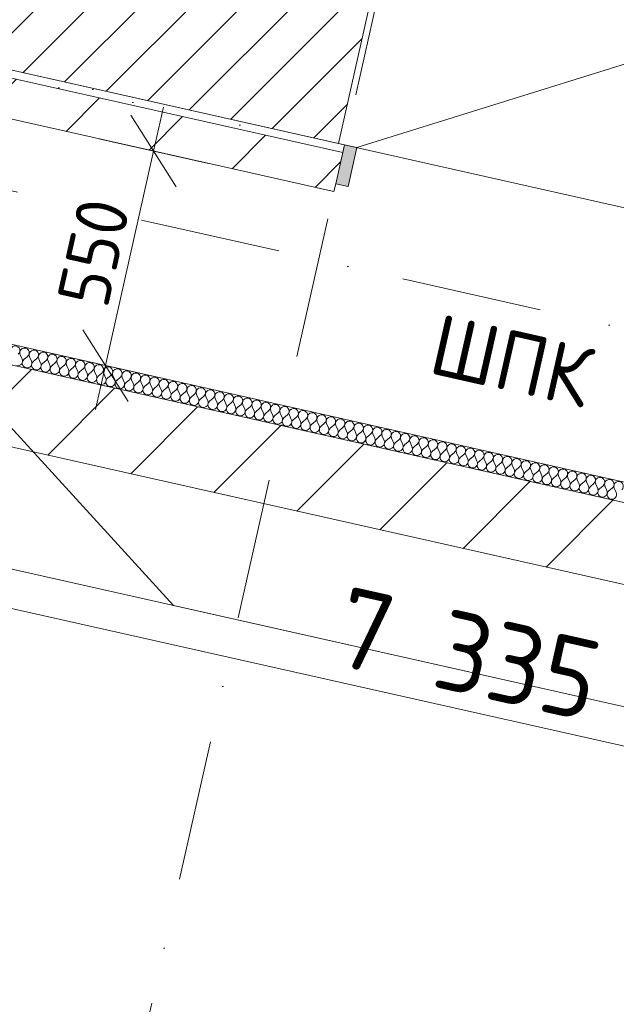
# Model space of a CAD drawing. Header units: millimetres. Extents: x -7213913 to -6999406, y 6129472 to 6470382.
# Tile 180 of 256: x -7190847 to -7189354, y 6172947 to 6175410. Entities that reach past the tile are written whole.
import ezdxf
from ezdxf.enums import TextEntityAlignment as Align

# ---------------------------------------------------------------- set-up
doc = ezdxf.new("R2010")
doc.units = ezdxf.units.MM
doc.header["$MEASUREMENT"] = 0
doc.linetypes.add('Штрихпунктирная', pattern=[670.277762, 352.777767, -176.388884, 0, -141.111112])
for name, color, linetype, lineweight in [('0_Ном._пера__1', 7, 'Continuous', 0), ('0_Ном._пера__120', 7, 'Continuous', 0), ('S - МОП.АР_Ном._пера__2', 8, 'Continuous', 15), ('АР-Стены_Перегородки_межквартирные_200.АР_Ном._пера__1', 7, 'Continuous', 30), ('АР-Стены_Перегородки_шахты_.АР_Ном._пера__1', 7, 'Continuous', 30), ('АР-Чертеж-Оси_Осевые размеры.АР_Ном._пера__120', 7, 'Continuous', 0), ('АР-Чертеж-Размеры.АР_Ном._пера__1', 7, 'Continuous', 0), ('Двери Archicad_Ном._пера__120', 7, 'Continuous', 0), ('ИОС-Шахты и отверстия.АР_Ном._пера__1', 7, 'Continuous', 0), ('МГН.АР_Ном._пера__120', 7, 'Continuous', 0), ('Паспорта Зон Archicad_Ном._пера__1', 7, 'Continuous', 0)]:
    doc.layers.add(name, color=color, linetype=linetype, lineweight=lineweight)
for name, color, linetype in [('S - квартира_помещение.АР', 7, 'Continuous'), ('S - МОП.АР', 7, 'Continuous'), ('АР-Стены_Перегородки_межквартирные_200.АР', 7, 'Continuous'), ('АР-Стены_Перегородки_шахты_.АР', 7, 'Continuous'), ('АР-Чертеж-Оси_Осевые размеры.АР', 7, 'Continuous'), ('АР-Чертеж-Размеры.АР', 7, 'Continuous')]:
    doc.layers.add(name, color=color, linetype=linetype)
doc.styles.add('РЎР“Р•РќР•Р\xa0Р\x98Р\xa0_РЎРўР\x98Р›Р¬_2', font='calibri.ttf')
doc.styles.add('РЎР“Р•РќР•Р\xa0Р\x98Р\xa0_РЎРўР\x98Р›Р¬_3', font='GOST_Common.ttf')
doc.styles.add('РЎР“Р•РќР•Р\xa0Р\x98Р\xa0_РЎРўР\x98Р›Р¬_5', font='GOTHIC.TTF')
doc.dimstyles.new('СГЕНЕРИР_СТИЛЬ__3', dxfattribs={"dimtxt": 129.999995, "dimasz": 142.5, "dimexe": 0.18, "dimexo": 300000, "dimgap": 0, "dimtad": 1, "dimdec": 0, "dimzin": 0, "dimdsep": 46, "dimtxsty": 'РЎР“Р•РќР•Р\xa0Р\x98Р\xa0_РЎРўР\x98Р›Р¬_3', "dimblk": 'ARROWHEAD_6', "dimblk1": 'ARROWHEAD_6', "dimblk2": 'ARROWHEAD_6', "dimcen": 0.09, "dimclrd": 7, "dimclre": 7, "dimclrt": 7, "dimazin": 0, "dimtfac": 1, "dimtdec": 4, "dimtmove": 0, "dimatfit": 3, "dimfxl": 1, "dimtolj": 1, "dimtzin": 0, "dimarcsym": 0})
doc.dimstyles.new('СГЕНЕРИР_СТИЛЬ__4', dxfattribs={"dimtxt": 200, "dimasz": 142.5, "dimexe": 0.18, "dimexo": 0.0625, "dimgap": 0, "dimtad": 1, "dimdec": 0, "dimzin": 0, "dimdsep": 46, "dimtxsty": 'РЎР“Р•РќР•Р\xa0Р\x98Р\xa0_РЎРўР\x98Р›Р¬_3', "dimblk": 'ARROWHEAD_6', "dimblk1": 'ARROWHEAD_6', "dimblk2": 'ARROWHEAD_6', "dimcen": 0.09, "dimse1": 1, "dimse2": 1, "dimclrd": 7, "dimclre": 7, "dimclrt": 7, "dimazin": 0, "dimtfac": 1, "dimtdec": 4, "dimtmove": 2, "dimatfit": 3, "dimfxl": 1, "dimtolj": 1, "dimtzin": 0, "dimarcsym": 0})
doc.dimstyles.new('СГЕНЕРИР_СТИЛЬ__5', dxfattribs={"dimtxt": 200, "dimasz": 142.5, "dimexe": 0.18, "dimexo": 0.0625, "dimgap": 0, "dimtad": 1, "dimdec": 0, "dimzin": 0, "dimdsep": 46, "dimtxsty": 'РЎР“Р•РќР•Р\xa0Р\x98Р\xa0_РЎРўР\x98Р›Р¬_3', "dimblk": 'ARROWHEAD_6', "dimblk1": 'ARROWHEAD_6', "dimblk2": 'ARROWHEAD_6', "dimcen": 0.09, "dimse1": 1, "dimse2": 1, "dimclrd": 7, "dimclre": 7, "dimclrt": 7, "dimazin": 0, "dimtfac": 1, "dimtdec": 4, "dimtmove": 0, "dimatfit": 3, "dimfxl": 1, "dimtolj": 1, "dimtzin": 0, "dimarcsym": 0})
pattern_1 = [(45, (-6566190.34, 6562677.8), (-127.279217, 127.279217), [])]

# ---------------------------------------------------------------- blocks, each defined once
blk = doc.blocks.new('Лифтовой холл _ ПБЗ_1_53_10', base_point=(-7188853.3, 6178755.2))
at = {"layer": 'S - МОП.АР_Ном._пера__2', "color": 8, "linetype": 'Continuous', "lineweight": 15, "flags": 128}
blk.add_lwpolyline([(-7192033.9, 6181367.8), (-7192391.1, 6179777.4), (-7190283.6, 6179304.1), (-7191171, 6175352.7), (-7187756.1, 6174585.7), (-7186511.4, 6180127.5)], close=True, dxfattribs=at)
at = {"layer": 'Паспорта Зон Archicad_Ном._пера__1', "color": 7, "lineweight": 0, "style": 'РЎР“Р•РќР•Р\xa0Р\x98Р\xa0_РЎРўР\x98Р›Р¬_3'}
blk.add_attdef('ROOM_NUMBER', text='', height=350, rotation=347.3417, dxfattribs=at).set_placement((-7188399.7, 6179289.8), align=Align.MIDDLE_CENTER)
at = {"layer": 'Паспорта Зон Archicad_Ном._пера__1', "color": 7, "lineweight": 0, "style": 'РЎР“Р•РќР•Р\xa0Р\x98Р\xa0_РЎРўР\x98Р›Р¬_2'}
blk.add_attdef('ROOM_AREA', text='', height=200, rotation=347.3417, dxfattribs=at).set_placement((-7188127.9, 6178691.7), align=Align.MIDDLE_RIGHT)
blk = doc.blocks.new('Стена_198_10', base_point=(-7193336.2, 6174998.6))
at = {"layer": 'АР-Стены_Перегородки_межквартирные_200.АР', "linetype": 'Continuous', "lineweight": 0, "true_color": 0x000000}
h = blk.add_hatch(dxfattribs=at)
h.set_pattern_fill('БЛОКИ_БЕТОННЫЕ_ЭФФЕКТИВН_28', color=18, style=0, pattern_type=2)
h.set_pattern_definition(pattern_1)
h.paths.add_polyline_path([(-7193260.6, 6174879.1), (-7186020.2, 6173253), (-7185976.4, 6173448.1), (-7193216.8, 6175074.3)])
at = {"layer": 'АР-Стены_Перегородки_межквартирные_200.АР_Ном._пера__1', "color": 7, "linetype": 'Continuous', "lineweight": 15, "flags": 128}
for points in [[(-7193260.6, 6174879.1), (-7186104.1, 6173271.8)], [(-7185976.4, 6173448.1), (-7191348.3, 6174654.6)]]:
    blk.add_lwpolyline(points, dxfattribs=at)
blk = doc.blocks.new('*X533', base_point=(-6566190.3, 6562677.8))
at = {"layer": '0_Ном._пера__1', "color": 7, "linetype": 'Continuous', "lineweight": 0}
for p, q in [((-7190845.9, 6174572.3), (-7190841.1, 6174561.4)), ((-7190827.4, 6174568.1), (-7190836.4, 6174560.4)), ((-7190822.7, 6174567.1), (-7190817.8, 6174556.2)), ((-7190804.1, 6174562.9), (-7190813.2, 6174555.2)), ((-7190799.5, 6174561.9), (-7190794.6, 6174551)), ((-7190780.9, 6174557.7), (-7190789.9, 6174550)), ((-7190776.2, 6174556.6), (-7190771.4, 6174545.8)), ((-7190757.7, 6174552.5), (-7190766.7, 6174544.7)), ((-7190753, 6174551.4), (-7190748.1, 6174540.6)), ((-7190734.4, 6174547.2), (-7190743.5, 6174539.5)), ((-7190729.8, 6174546.2), (-7190724.9, 6174535.3)), ((-7190711.2, 6174542), (-7190720.3, 6174534.3)), ((-7190706.6, 6174541), (-7190701.7, 6174530.1)), ((-7190688, 6174536.8), (-7190697, 6174529.1)), ((-7190683.3, 6174535.8), (-7190678.4, 6174524.9)), ((-7190664.7, 6174531.6), (-7190673.8, 6174523.9)), ((-7190660.1, 6174530.6), (-7190655.2, 6174519.7)), ((-7190641.5, 6174526.4), (-7190650.6, 6174518.7)), ((-7190636.9, 6174525.3), (-7190632, 6174514.5)), ((-7190618.3, 6174521.2), (-7190627.3, 6174513.4)), ((-7190613.6, 6174520.1), (-7190608.7, 6174509.3)), ((-7190595, 6174515.9), (-7190604.1, 6174508.2)), ((-7190590.4, 6174514.9), (-7190585.5, 6174504)), ((-7190571.8, 6174510.7), (-7190580.9, 6174503)), ((-7190567.2, 6174509.7), (-7190562.3, 6174498.8)), ((-7190548.6, 6174505.5), (-7190557.6, 6174497.8)), ((-7190543.9, 6174504.5), (-7190539.1, 6174493.6)), ((-7190525.4, 6174500.3), (-7190534.4, 6174492.6)), ((-7190520.7, 6174499.2), (-7190515.8, 6174488.4)), ((-7190502.1, 6174495.1), (-7190511.2, 6174487.3)), ((-7190497.5, 6174494), (-7190492.6, 6174483.2)), ((-7190478.9, 6174489.9), (-7190487.9, 6174482.1)), ((-7190474.2, 6174488.8), (-7190469.4, 6174478)), ((-7190455.7, 6174484.6), (-7190464.7, 6174476.9)), ((-7190451, 6174483.6), (-7190446.1, 6174472.7)), ((-7190432.4, 6174479.4), (-7190441.5, 6174471.7)), ((-7190427.8, 6174478.4), (-7190422.9, 6174467.5)), ((-7190409.2, 6174474.2), (-7190418.3, 6174466.5)), ((-7190404.6, 6174473.2), (-7190399.7, 6174462.3)), ((-7190386, 6174469), (-7190395, 6174461.3)), ((-7190381.3, 6174467.9), (-7190376.4, 6174457.1)), ((-7190362.7, 6174463.8), (-7190371.8, 6174456)), ((-7190358.1, 6174462.7), (-7190353.2, 6174451.9)), ((-7190339.5, 6174458.6), (-7190348.6, 6174450.8)), ((-7190334.9, 6174457.5), (-7190330, 6174446.7)), ((-7190316.3, 6174453.3), (-7190325.3, 6174445.6)), ((-7190311.6, 6174452.3), (-7190306.7, 6174441.4)), ((-7190293, 6174448.1), (-7190302.1, 6174440.4)), ((-7190288.4, 6174447.1), (-7190283.5, 6174436.2)), ((-7190269.8, 6174442.9), (-7190278.9, 6174435.2)), ((-7190265.2, 6174441.9), (-7190260.3, 6174431)), ((-7190246.6, 6174437.7), (-7190255.6, 6174430)), ((-7190241.9, 6174436.6), (-7190237.1, 6174425.8)), ((-7190223.3, 6174432.5), (-7190232.4, 6174424.7)), ((-7190218.7, 6174431.4), (-7190213.8, 6174420.6)), ((-7190200.1, 6174427.2), (-7190209.2, 6174419.5)), ((-7190195.5, 6174426.2), (-7190190.6, 6174415.3)), ((-7190176.9, 6174422), (-7190185.9, 6174414.3)), ((-7190172.2, 6174421), (-7190167.4, 6174410.1)), ((-7190153.7, 6174416.8), (-7190162.7, 6174409.1)), ((-7190149, 6174415.8), (-7190144.1, 6174404.9)), ((-7190130.4, 6174411.6), (-7190139.5, 6174403.9)), ((-7190125.8, 6174410.6), (-7190120.9, 6174399.7)), ((-7190107.2, 6174406.4), (-7190116.3, 6174398.6)), ((-7190102.5, 6174405.3), (-7190097.7, 6174394.5)), ((-7190084, 6174401.2), (-7190093, 6174393.4)), ((-7190079.3, 6174400.1), (-7190074.4, 6174389.3)), ((-7190060.7, 6174395.9), (-7190069.8, 6174388.2)), ((-7190056.1, 6174394.9), (-7190051.2, 6174384)), ((-7190037.5, 6174390.7), (-7190046.6, 6174383)), ((-7190032.9, 6174389.7), (-7190028, 6174378.8)), ((-7190014.3, 6174385.5), (-7190023.3, 6174377.8)), ((-7190009.6, 6174384.5), (-7190004.7, 6174373.6)), ((-7189991, 6174380.3), (-7190000.1, 6174372.6)), ((-7189986.4, 6174379.2), (-7189981.5, 6174368.4)), ((-7189967.8, 6174375.1), (-7189976.9, 6174367.3)), ((-7189963.2, 6174374), (-7189958.3, 6174363.2)), ((-7189944.6, 6174369.9), (-7189953.6, 6174362.1)), ((-7189939.9, 6174368.8), (-7189935.1, 6174358)), ((-7189921.3, 6174364.6), (-7189930.4, 6174356.9)), ((-7189916.7, 6174363.6), (-7189911.8, 6174352.7)), ((-7189898.1, 6174359.4), (-7189907.2, 6174351.7)), ((-7189893.5, 6174358.4), (-7189888.6, 6174347.5)), ((-7189874.9, 6174354.2), (-7189883.9, 6174346.5)), ((-7189870.2, 6174353.2), (-7189865.4, 6174342.3)), ((-7189851.7, 6174349), (-7189860.7, 6174341.3)), ((-7189847, 6174347.9), (-7189842.1, 6174337.1)), ((-7189828.4, 6174343.8), (-7189837.5, 6174336)), ((-7189823.8, 6174342.7), (-7189818.9, 6174331.9)), ((-7189805.2, 6174338.5), (-7189814.3, 6174330.8)), ((-7189800.5, 6174337.5), (-7189795.7, 6174326.6)), ((-7189782, 6174333.3), (-7189791, 6174325.6)), ((-7189777.3, 6174332.3), (-7189772.4, 6174321.4)), ((-7189758.7, 6174328.1), (-7189767.8, 6174320.4)), ((-7189754.1, 6174327.1), (-7189749.2, 6174316.2)), ((-7189735.5, 6174322.9), (-7189744.6, 6174315.2)), ((-7189730.9, 6174321.9), (-7189726, 6174311)), ((-7189712.3, 6174317.7), (-7189721.3, 6174310)), ((-7189707.6, 6174316.6), (-7189702.7, 6174305.8)), ((-7189689, 6174312.5), (-7189698.1, 6174304.7)), ((-7189684.4, 6174311.4), (-7189679.5, 6174300.6)), ((-7189665.8, 6174307.2), (-7189674.9, 6174299.5)), ((-7189661.2, 6174306.2), (-7189656.3, 6174295.3)), ((-7189642.6, 6174302), (-7189651.6, 6174294.3)), ((-7189637.9, 6174301), (-7189633.1, 6174290.1)), ((-7189619.3, 6174296.8), (-7189628.4, 6174289.1)), ((-7189614.7, 6174295.8), (-7189609.8, 6174284.9)), ((-7189596.1, 6174291.6), (-7189605.2, 6174283.9)), ((-7189591.5, 6174290.5), (-7189586.6, 6174279.7)), ((-7189572.9, 6174286.4), (-7189581.9, 6174278.6)), ((-7189568.2, 6174285.3), (-7189563.4, 6174274.5)), ((-7189549.7, 6174281.2), (-7189558.7, 6174273.4)), ((-7189545, 6174280.1), (-7189540.1, 6174269.3)), ((-7189526.4, 6174275.9), (-7189535.5, 6174268.2)), ((-7189521.8, 6174274.9), (-7189516.9, 6174264)), ((-7189503.2, 6174270.7), (-7189512.3, 6174263)), ((-7189498.5, 6174269.7), (-7189493.7, 6174258.8)), ((-7189480, 6174265.5), (-7189489, 6174257.8)), ((-7189475.3, 6174264.5), (-7189470.4, 6174253.6)), ((-7189456.7, 6174260.3), (-7189465.8, 6174252.6)), ((-7189452.1, 6174259.2), (-7189447.2, 6174248.4)), ((-7189433.5, 6174255.1), (-7189442.6, 6174247.3)), ((-7189428.9, 6174254), (-7189424, 6174243.2)), ((-7189410.3, 6174249.9), (-7189419.3, 6174242.1)), ((-7189405.6, 6174248.8), (-7189400.7, 6174238)), ((-7189387, 6174244.6), (-7189396.1, 6174236.9)), ((-7189382.4, 6174243.6), (-7189377.5, 6174232.7)), ((-7189363.8, 6174239.4), (-7189372.9, 6174231.7)), ((-7189359.2, 6174238.4), (-7189354.3, 6174227.5))]:
    blk.add_line(p, q, dxfattribs=at)
for centre, start, end in [((-7190858.3, 6174582.4), 310.4719, 204.2117), ((-7190835.1, 6174577.2), 310.4719, 204.2117), ((-7190811.8, 6174572), 310.4719, 204.2117), ((-7190851.9, 6174556.6), 257.3418, 24.2117), ((-7190828.7, 6174551.3), 130.4719, 257.3418), ((-7190828.7, 6174551.3), 257.3418, 24.2117), ((-7190805.4, 6174546.1), 130.4719, 257.3418), ((-7190788.6, 6174566.7), 310.4719, 204.2117), ((-7190765.4, 6174561.5), 310.4719, 204.2117), ((-7190742.2, 6174556.3), 310.4719, 204.2117), ((-7190718.9, 6174551.1), 310.4719, 204.2117), ((-7190695.7, 6174545.9), 310.4719, 204.2117), ((-7190805.4, 6174546.1), 257.3418, 24.2117), ((-7190782.2, 6174540.9), 130.4719, 257.3418), ((-7190782.2, 6174540.9), 257.3418, 24.2117), ((-7190759, 6174535.7), 130.4719, 257.3418), ((-7190759, 6174535.7), 257.3418, 24.2117), ((-7190735.8, 6174530.5), 130.4719, 257.3418), ((-7190735.8, 6174530.5), 257.3418, 24.2117), ((-7190712.5, 6174525.2), 130.4719, 257.3418), ((-7190712.5, 6174525.2), 257.3418, 24.2117), ((-7190672.5, 6174540.7), 310.4719, 204.2117), ((-7190649.2, 6174535.4), 310.4719, 204.2117), ((-7190626, 6174530.2), 310.4719, 204.2117), ((-7190602.8, 6174525), 310.4719, 204.2117), ((-7190579.5, 6174519.8), 310.4719, 204.2117), ((-7190689.3, 6174520), 130.4719, 257.3418), ((-7190689.3, 6174520), 257.3418, 24.2117), ((-7190666.1, 6174514.8), 130.4719, 257.3418), ((-7190666.1, 6174514.8), 257.3418, 24.2117), ((-7190642.8, 6174509.6), 130.4719, 257.3418), ((-7190642.8, 6174509.6), 257.3418, 24.2117), ((-7190619.6, 6174504.4), 130.4719, 257.3418), ((-7190619.6, 6174504.4), 257.3418, 24.2117), ((-7190596.4, 6174499.2), 130.4719, 257.3418), ((-7190556.3, 6174514.6), 310.4719, 204.2117), ((-7190533.1, 6174509.3), 310.4719, 204.2117), ((-7190509.8, 6174504.1), 310.4719, 204.2117), ((-7190486.6, 6174498.9), 310.4719, 204.2117), ((-7190463.4, 6174493.7), 310.4719, 204.2117), ((-7190596.4, 6174499.2), 257.3418, 24.2117), ((-7190573.1, 6174493.9), 130.4719, 257.3418), ((-7190573.1, 6174493.9), 257.3418, 24.2117), ((-7190549.9, 6174488.7), 130.4719, 257.3418), ((-7190549.9, 6174488.7), 257.3418, 24.2117), ((-7190526.7, 6174483.5), 130.4719, 257.3418), ((-7190526.7, 6174483.5), 257.3418, 24.2117), ((-7190503.4, 6174478.3), 130.4719, 257.3418), ((-7190503.4, 6174478.3), 257.3418, 24.2117), ((-7190480.2, 6174473.1), 130.4719, 257.3418), ((-7190440.2, 6174488.5), 310.4719, 204.2117), ((-7190416.9, 6174483.3), 310.4719, 204.2117), ((-7190393.7, 6174478), 310.4719, 204.2117), ((-7190370.5, 6174472.8), 310.4719, 204.2117), ((-7190480.2, 6174473.1), 257.3418, 24.2117), ((-7190457, 6174467.9), 130.4719, 257.3418), ((-7190457, 6174467.9), 257.3418, 24.2117), ((-7190433.8, 6174462.6), 130.4719, 257.3418), ((-7190433.8, 6174462.6), 257.3418, 24.2117), ((-7190410.5, 6174457.4), 130.4719, 257.3418), ((-7190410.5, 6174457.4), 257.3418, 24.2117), ((-7190387.3, 6174452.2), 130.4719, 257.3418), ((-7190387.3, 6174452.2), 257.3418, 24.2117), ((-7190347.2, 6174467.6), 310.4719, 204.2117), ((-7190324, 6174462.4), 310.4719, 204.2117), ((-7190300.8, 6174457.2), 310.4719, 204.2117), ((-7190277.5, 6174452), 310.4719, 204.2117), ((-7190254.3, 6174446.7), 310.4719, 204.2117), ((-7190364.1, 6174447), 130.4719, 257.3418), ((-7190364.1, 6174447), 257.3418, 24.2117), ((-7190340.8, 6174441.8), 130.4719, 257.3418), ((-7190340.8, 6174441.8), 257.3418, 24.2117), ((-7190317.6, 6174436.6), 130.4719, 257.3418), ((-7190317.6, 6174436.6), 257.3418, 24.2117), ((-7190294.4, 6174431.3), 130.4719, 257.3418), ((-7190294.4, 6174431.3), 257.3418, 24.2117), ((-7190271.1, 6174426.1), 130.4719, 257.3418), ((-7190231.1, 6174441.5), 310.4719, 204.2117), ((-7190207.8, 6174436.3), 310.4719, 204.2117), ((-7190184.6, 6174431.1), 310.4719, 204.2117), ((-7190161.4, 6174425.9), 310.4719, 204.2117), ((-7190138.2, 6174420.7), 310.4719, 204.2117), ((-7190271.1, 6174426.1), 257.3418, 24.2117), ((-7190247.9, 6174420.9), 130.4719, 257.3418), ((-7190247.9, 6174420.9), 257.3418, 24.2117), ((-7190224.7, 6174415.7), 130.4719, 257.3418), ((-7190224.7, 6174415.7), 257.3418, 24.2117), ((-7190201.4, 6174410.5), 130.4719, 257.3418), ((-7190201.4, 6174410.5), 257.3418, 24.2117), ((-7190178.2, 6174405.2), 130.4719, 257.3418), ((-7190178.2, 6174405.2), 257.3418, 24.2117), ((-7190155, 6174400), 130.4719, 257.3418), ((-7190114.9, 6174415.4), 310.4719, 204.2117), ((-7190091.7, 6174410.2), 310.4719, 204.2117), ((-7190068.5, 6174405), 310.4719, 204.2117), ((-7190045.2, 6174399.8), 310.4719, 204.2117), ((-7190155, 6174400), 257.3418, 24.2117), ((-7190131.8, 6174394.8), 130.4719, 257.3418), ((-7190131.8, 6174394.8), 257.3418, 24.2117), ((-7190108.5, 6174389.6), 130.4719, 257.3418), ((-7190108.5, 6174389.6), 257.3418, 24.2117), ((-7190085.3, 6174384.4), 130.4719, 257.3418), ((-7190085.3, 6174384.4), 257.3418, 24.2117), ((-7190062.1, 6174379.2), 130.4719, 257.3418), ((-7190062.1, 6174379.2), 257.3418, 24.2117), ((-7190038.8, 6174373.9), 130.4719, 257.3418), ((-7190022, 6174394.6), 310.4719, 204.2117), ((-7189998.8, 6174389.3), 310.4719, 204.2117), ((-7189975.5, 6174384.1), 310.4719, 204.2117), ((-7189952.3, 6174378.9), 310.4719, 204.2117), ((-7189929.1, 6174373.7), 310.4719, 204.2117), ((-7190038.8, 6174373.9), 257.3418, 24.2117), ((-7190015.6, 6174368.7), 130.4719, 257.3418), ((-7190015.6, 6174368.7), 257.3418, 24.2117), ((-7189992.4, 6174363.5), 130.4719, 257.3418), ((-7189992.4, 6174363.5), 257.3418, 24.2117), ((-7189969.1, 6174358.3), 130.4719, 257.3418), ((-7189969.1, 6174358.3), 257.3418, 24.2117), ((-7189945.9, 6174353.1), 130.4719, 257.3418), ((-7189945.9, 6174353.1), 257.3418, 24.2117), ((-7189905.8, 6174368.5), 310.4719, 204.2117), ((-7189882.6, 6174363.3), 310.4719, 204.2117), ((-7189859.4, 6174358), 310.4719, 204.2117), ((-7189836.2, 6174352.8), 310.4719, 204.2117), ((-7189812.9, 6174347.6), 310.4719, 204.2117), ((-7189922.7, 6174347.9), 130.4719, 257.3418), ((-7189922.7, 6174347.9), 257.3418, 24.2117), ((-7189899.4, 6174342.6), 130.4719, 257.3418), ((-7189899.4, 6174342.6), 257.3418, 24.2117), ((-7189876.2, 6174337.4), 130.4719, 257.3418), ((-7189876.2, 6174337.4), 257.3418, 24.2117), ((-7189853, 6174332.2), 130.4719, 257.3418), ((-7189853, 6174332.2), 257.3418, 24.2117), ((-7189829.8, 6174327), 130.4719, 257.3418), ((-7189789.7, 6174342.4), 310.4719, 204.2117), ((-7189766.5, 6174337.2), 310.4719, 204.2117), ((-7189743.2, 6174332), 310.4719, 204.2117), ((-7189720, 6174326.7), 310.4719, 204.2117), ((-7189696.8, 6174321.5), 310.4719, 204.2117), ((-7189829.8, 6174327), 257.3418, 24.2117), ((-7189806.5, 6174321.8), 130.4719, 257.3418), ((-7189806.5, 6174321.8), 257.3418, 24.2117), ((-7189783.3, 6174316.5), 130.4719, 257.3418), ((-7189783.3, 6174316.5), 257.3418, 24.2117), ((-7189760.1, 6174311.3), 130.4719, 257.3418), ((-7189760.1, 6174311.3), 257.3418, 24.2117), ((-7189736.8, 6174306.1), 130.4719, 257.3418), ((-7189736.8, 6174306.1), 257.3418, 24.2117), ((-7189713.6, 6174300.9), 130.4719, 257.3418), ((-7189673.5, 6174316.3), 310.4719, 204.2117), ((-7189650.3, 6174311.1), 310.4719, 204.2117), ((-7189627.1, 6174305.9), 310.4719, 204.2117), ((-7189603.8, 6174300.6), 310.4719, 204.2117), ((-7189713.6, 6174300.9), 257.3418, 24.2117), ((-7189690.4, 6174295.7), 130.4719, 257.3418), ((-7189690.4, 6174295.7), 257.3418, 24.2117), ((-7189667.1, 6174290.5), 130.4719, 257.3418), ((-7189667.1, 6174290.5), 257.3418, 24.2117), ((-7189643.9, 6174285.2), 130.4719, 257.3418), ((-7189643.9, 6174285.2), 257.3418, 24.2117), ((-7189620.7, 6174280), 130.4719, 257.3418), ((-7189620.7, 6174280), 257.3418, 24.2117), ((-7189597.4, 6174274.8), 130.4719, 257.3418), ((-7189580.6, 6174295.4), 310.4719, 204.2117), ((-7189557.4, 6174290.2), 310.4719, 204.2117), ((-7189534.2, 6174285), 310.4719, 204.2117), ((-7189510.9, 6174279.8), 310.4719, 204.2117), ((-7189487.7, 6174274.6), 310.4719, 204.2117), ((-7189597.4, 6174274.8), 257.3418, 24.2117), ((-7189574.2, 6174269.6), 130.4719, 257.3418), ((-7189574.2, 6174269.6), 257.3418, 24.2117), ((-7189551, 6174264.4), 130.4719, 257.3418), ((-7189551, 6174264.4), 257.3418, 24.2117), ((-7189527.8, 6174259.2), 130.4719, 257.3418), ((-7189527.8, 6174259.2), 257.3418, 24.2117), ((-7189504.5, 6174253.9), 130.4719, 257.3418), ((-7189464.5, 6174269.3), 310.4719, 204.2117), ((-7189441.2, 6174264.1), 310.4719, 204.2117), ((-7189418, 6174258.9), 310.4719, 204.2117), ((-7189394.8, 6174253.7), 310.4719, 204.2117), ((-7189371.5, 6174248.5), 310.4719, 204.2117), ((-7189504.5, 6174253.9), 257.3418, 24.2117), ((-7189481.3, 6174248.7), 130.4719, 257.3418), ((-7189481.3, 6174248.7), 257.3418, 24.2117), ((-7189458.1, 6174243.5), 130.4719, 257.3418), ((-7189458.1, 6174243.5), 257.3418, 24.2117), ((-7189434.8, 6174238.3), 130.4719, 257.3418), ((-7189434.8, 6174238.3), 257.3418, 24.2117), ((-7189411.6, 6174233.1), 130.4719, 257.3418), ((-7189411.6, 6174233.1), 257.3418, 24.2117), ((-7189388.4, 6174227.9), 130.4719, 257.3418), ((-7189348.3, 6174243.3), 310.4719, 204.2117), ((-7189388.4, 6174227.9), 257.3418, 24.2117), ((-7189365.1, 6174222.6), 130.4719, 257.3418), ((-7189365.1, 6174222.6), 257.3418, 24.2117)]:
    blk.add_arc(centre, 11.9, start, end, dxfattribs=at)
blk = doc.blocks.new('Стена_221_10', base_point=(-7191337.3, 6174703.4))
at = {"layer": '0_Ном._пера__1', "color": 7, "linetype": 'Continuous', "lineweight": 0, "flags": 128}
for points in [[(-7187883.4, 6173927.7), (-7191337.3, 6174703.4)], [(-7191348.3, 6174654.6), (-7187894.3, 6173878.9)]]:
    blk.add_lwpolyline(points, dxfattribs=at)
at = {"color": 7, "lineweight": 0}
blk.add_blockref('*X533', (-6566190.3, 6562677.8), dxfattribs=at)
blk = doc.blocks.new('Металлическая Двупольная дверь 23[49]_10', base_point=(-6566190.3, 6562677.8))
at = {"layer": 'Двери Archicad_Ном._пера__120', "linetype": 'Continuous', "lineweight": 0, "true_color": 0xffffff}
for points in [[(-7190056.2, 6174999.9), (-7190025, 6174992.8), (-7190003.1, 6175090.4), (-7190034.3, 6175097.4)], [(-7188570.8, 6174768.7), (-7188602, 6174775.7), (-7188623.9, 6174678.2), (-7188592.7, 6174671.1)]]:
    blk.add_hatch(color=7, dxfattribs=at).paths.add_polyline_path(points)
at = {"layer": 'Двери Archicad_Ном._пера__120', "color": 7, "linetype": 'Continuous', "lineweight": 0}
for p, q in [((-7190003.1, 6175090.4), (-7189317.7, 6175304.4)), ((-7188602, 6174775.7), (-7189130, 6175262.3)), ((-7190034.3, 6175097.4), (-7190076.3, 6175106.8)), ((-7190034.3, 6175097.4), (-7190076.3, 6175106.8)), ((-7190034.3, 6175097.4), (-7190056.2, 6174999.9)), ((-7190034.3, 6175097.4), (-7190038.7, 6175077.9)), ((-7190034.3, 6175097.4), (-7190038.7, 6175077.9)), ((-7190003.1, 6175090.4), (-7190034.3, 6175097.4)), ((-7190038.7, 6175077.9), (-7190056.2, 6174999.9)), ((-7190038.7, 6175077.9), (-7190056.2, 6174999.9)), ((-7190025, 6174992.8), (-7190003.1, 6175090.4)), ((-7190056.2, 6174999.9), (-7190060.6, 6174980.3)), ((-7190056.2, 6174999.9), (-7190060.6, 6174980.3)), ((-7190056.2, 6174999.9), (-7190025, 6174992.8)), ((-7190060.6, 6174980.3), (-7190102.6, 6174989.8)), ((-7190060.6, 6174980.3), (-7190102.6, 6174989.8)), ((-7188602, 6174775.7), (-7188623.9, 6174678.2)), ((-7188570.8, 6174768.7), (-7188602, 6174775.7)), ((-7188592.7, 6174671.1), (-7188570.8, 6174768.7)), ((-7188570.8, 6174768.7), (-7188575.1, 6174749.2)), ((-7188570.8, 6174768.7), (-7188575.1, 6174749.2)), ((-7188570.8, 6174768.7), (-7188528.8, 6174759.3)), ((-7188570.8, 6174768.7), (-7188528.8, 6174759.3)), ((-7188575.1, 6174749.2), (-7188592.7, 6174671.1)), ((-7188575.1, 6174749.2), (-7188592.7, 6174671.1)), ((-7188623.9, 6174678.2), (-7188592.7, 6174671.1)), ((-7188592.7, 6174671.1), (-7188597.1, 6174651.6)), ((-7188592.7, 6174671.1), (-7188597.1, 6174651.6)), ((-7188597.1, 6174651.6), (-7188555.1, 6174642.2)), ((-7188597.1, 6174651.6), (-7188555.1, 6174642.2))]:
    blk.add_line(p, q, dxfattribs=at)
for centre, start, end in [((-7190003.1, 6175090.4), 347.3418, 17.3418), ((-7188602, 6174775.7), 137.3418, 167.3418)]:
    blk.add_arc(centre, 718, start, end, dxfattribs=at)
blk = doc.blocks.new('Стена_269_10', base_point=(-7191338.8, 6175267.4))
at = {"layer": 'АР-Стены_Перегородки_шахты_.АР', "linetype": 'Continuous', "lineweight": 0, "true_color": 0x000000}
h = blk.add_hatch(dxfattribs=at)
h.set_pattern_fill('ШТУКАТУРКА__ГИПС_01_000A', color=18, style=0, pattern_type=2)
h.set_pattern_definition([(45, (-6566190.34, 6563027.8), (-111.369318, 111.369318), [0, -105, 0, -157.5]), (110, (-6565840.34, 6563027.8), (148.001588, 53.868173), [0, -77, 0, -133])])
h.paths.add_polyline_path([(-7191171, 6175352.7), (-7191175.4, 6175333.2), (-7190038.7, 6175077.9), (-7190034.3, 6175097.4)])
h = blk.add_hatch(dxfattribs=at)
h.set_pattern_fill('БЛОКИ_БЕТОННЫЕ_ЭФФЕКТИВН_28', color=18, style=0, pattern_type=2)
h.set_pattern_definition(pattern_1)
h.paths.add_polyline_path([(-7191175.4, 6175333.2), (-7191197.3, 6175235.6), (-7190060.6, 6174980.3), (-7190038.7, 6175077.9)])
at = {"layer": 'АР-Стены_Перегородки_шахты_.АР_Ном._пера__1', "color": 7, "linetype": 'Continuous', "lineweight": 15}
for p, q in [((-7190038.7, 6175077.9), (-7191175.4, 6175333.2)), ((-7190038.7, 6175077.9), (-7190056.2, 6174999.9)), ((-7190056.2, 6174999.9), (-7190060.6, 6174980.3)), ((-7190060.6, 6174980.3), (-7190102.6, 6174989.8))]:
    blk.add_line(p, q, dxfattribs=at)
at = {"layer": 'АР-Стены_Перегородки_шахты_.АР_Ном._пера__1', "color": 7, "linetype": 'Continuous', "lineweight": 0}
for q in [(-7190076.3, 6175106.8), (-7190038.7, 6175077.9)]:
    blk.add_line((-7190034.3, 6175097.4), q, dxfattribs=at)
at = {"layer": 'АР-Стены_Перегородки_шахты_.АР_Ном._пера__1', "color": 7, "linetype": 'Continuous', "lineweight": 0, "flags": 128}
blk.add_lwpolyline([(-7190034.3, 6175097.4), (-7191171, 6175352.7)], dxfattribs=at)
at = {"layer": 'АР-Стены_Перегородки_шахты_.АР_Ном._пера__1', "color": 7, "linetype": 'Continuous', "lineweight": 15, "flags": 128}
blk.add_lwpolyline([(-7191197.3, 6175235.6), (-7190060.6, 6174980.3)], dxfattribs=at)
at = {"layer": 'Двери Archicad_Ном._пера__120', "color": 7, "linetype": 'Continuous', "lineweight": 0}
blk.add_blockref('Металлическая Двупольная дверь 23[49]_10', (-6566190.3, 6562677.8), dxfattribs=at)
blk = doc.blocks.new('Полилиния_2_10', base_point=(-7186841.8, 6173131.8))
at = {"layer": '0_Ном._пера__120', "color": 7, "linetype": 'Continuous', "lineweight": 0, "flags": 128}
blk.add_lwpolyline([(-7186841.8, 6173131.8), (-7190461.8, 6173944.8), (-7191342.2, 6174908)], dxfattribs=at)
blk = doc.blocks.new('Полилиния_3_10', base_point=(-7188739.5, 6173558))
at = {"layer": '0_Ном._пера__120', "color": 7, "linetype": 'Continuous', "lineweight": 0, "flags": 128}
blk.add_lwpolyline([(-7188739.5, 6173558), (-7192359.4, 6174371), (-7193239.8, 6175334.2)], dxfattribs=at)
blk = doc.blocks.new('*D963', base_point=(-6566190.3, 6562677.8))
at = {"layer": 'АР-Чертеж-Размеры.АР_Ном._пера__1', "color": 7, "linetype": 'Continuous', "lineweight": 0, "transparency": 16777216}
for p, q in [((-7190455.3, 6174992.1), (-7190568.8, 6175171.3)), ((-7190512.1, 6175081.7), (-7190487.4, 6175191.5)), ((-7190374.9, 6175050.9), (-7190649.3, 6175112.6)), ((-7190632.6, 6174545.1), (-7190512.1, 6175081.7)), ((-7190689.3, 6174634.7), (-7190575.9, 6174455.5)), ((-7190495.4, 6174514.3), (-7190769.8, 6174575.9)), ((-7190657.3, 6174435.4), (-7190632.6, 6174545.1))]:
    blk.add_line(p, q, dxfattribs=at)
at = {"layer": 'АР-Чертеж-Размеры.АР_Ном._пера__1', "color": 7, "lineweight": 0, "transparency": 16777216, "insert": (-7190627.9, 6174684.6), "char_height": 130, "attachment_point": 7, "rotation": 77.3418, "style": 'РЎР“Р•РќР•Р\xa0Р\x98Р\xa0_РЎРўР\x98Р›Р¬_3'}
blk.add_mtext('\\A1;{\\pql;\\fGOST Common|b0|i0|c204|p0;\\W1.000000;550}', dxfattribs=at)
blk = doc.blocks.new('ARROWHEAD_6')
at = {"color": 0, "linetype": 'Continuous', "lineweight": 0}
for p, q in [((-0.5, -0.5), (0.5, 0.5)), ((0, 0), (-1, 0))]:
    blk.add_line(p, q, dxfattribs=at)
blk = doc.blocks.new('*D969', base_point=(-6566190.3, 6562677.8))
at = {"layer": 'АР-Чертеж-Размеры.АР_Ном._пера__1', "color": 7, "linetype": 'Continuous', "lineweight": 0, "transparency": 16777216}
for p, q in [((-7187609.1, 6180374.1), (-7187584.5, 6180483.8)), ((-7187552.4, 6180284.4), (-7187665.9, 6180463.7)), ((-7187471.9, 6180343.2), (-7187746.3, 6180404.9)), ((-7188853.8, 6174832.3), (-7187609.1, 6180374.1)), ((-7188910.5, 6174921.9), (-7188797, 6174742.7)), ((-7188716.6, 6174801.5), (-7188991, 6174863.1)), ((-7188878.4, 6174722.5), (-7188853.8, 6174832.3))]:
    blk.add_line(p, q, dxfattribs=at)
at = {"layer": 'АР-Чертеж-Размеры.АР_Ном._пера__1', "color": 7, "lineweight": 0, "transparency": 16777216, "insert": (-7188302.1, 6177407.2), "char_height": 130, "attachment_point": 7, "rotation": 77.3418, "style": 'РЎР“Р•РќР•Р\xa0Р\x98Р\xa0_РЎРўР\x98Р›Р¬_3'}
blk.add_mtext('\\A1;{\\pql;\\fGOST Common|b0|i0|c204|p0;\\W1.000000;5\xa0680}', dxfattribs=at)
blk = doc.blocks.new('*D1033', base_point=(-6566190.3, 6562677.8))
at = {"layer": 'АР-Чертеж-Размеры.АР_Ном._пера__1', "color": 7, "linetype": 'Continuous', "lineweight": 0, "transparency": 16777216}
for p, q in [((-7186980.1, 6173583.9), (-7187004.7, 6173474.1)), ((-7186948, 6173384.5), (-7187061.5, 6173563.7)), ((-7187141.9, 6173504.9), (-7186867.5, 6173443.3)), ((-7187004.7, 6173474.1), (-7187662.1, 6170547)), ((-7187718.9, 6170636.6), (-7187605.4, 6170457.4)), ((-7187799.3, 6170577.8), (-7187524.9, 6170516.2)), ((-7187662.1, 6170547), (-7187686.8, 6170437.3))]:
    blk.add_line(p, q, dxfattribs=at)
at = {"layer": 'АР-Чертеж-Размеры.АР_Ном._пера__1', "color": 7, "lineweight": 0, "transparency": 16777216, "insert": (-7187374.8, 6172182.3), "char_height": 200, "attachment_point": 7, "rotation": 77.3417, "style": 'РЎР“Р•РќР•Р\xa0Р\x98Р\xa0_РЎРўР\x98Р›Р¬_3'}
blk.add_mtext('\\A1;{\\pql;\\fGOST Common|b0|i0|c204|p0;\\W1.000000;3\xa0000}', dxfattribs=at)
blk = doc.blocks.new('*D1098', base_point=(-6566190.3, 6562677.8))
at = {"layer": 'АР-Чертеж-Размеры.АР_Ном._пера__1', "color": 7, "linetype": 'Continuous', "lineweight": 0, "transparency": 16777216}
for p, q in [((-7193377.8, 6174357), (-7193316.2, 6174631.4)), ((-7193257.4, 6174551), (-7193436.6, 6174437.5)), ((-7193456.8, 6174518.9), (-7193347, 6174494.2)), ((-7193347, 6174494.2), (-7186190.6, 6172886.9)), ((-7186221.4, 6172749.7), (-7186159.8, 6173024.1)), ((-7186280.2, 6172830.2), (-7186101, 6172943.7)), ((-7186190.6, 6172886.9), (-7186080.8, 6172862.3))]:
    blk.add_line(p, q, dxfattribs=at)
at = {"layer": 'АР-Чертеж-Размеры.АР_Ном._пера__1', "color": 7, "lineweight": 0, "transparency": 16777216, "insert": (-7190070.2, 6173799.3), "char_height": 200, "attachment_point": 7, "rotation": 347.3417, "style": 'РЎР“Р•РќР•Р\xa0Р\x98Р\xa0_РЎРўР\x98Р›Р¬_3'}
blk.add_mtext('\\A1;{\\pql;\\fGOST Common|b0|i0|c204|p0;\\W1.000000;7\xa0335}', dxfattribs=at)
blk = doc.blocks.new('Стандартный Маркер Сетки[187]_10', base_point=(-7209178.4, 6179094.6))
at = {"layer": 'АР-Чертеж-Оси_Осевые размеры.АР_Ном._пера__120', "color": 7, "linetype": 'Штрихпунктирная', "lineweight": 0}
blk.add_line((-7208202.8, 6178875.5), (-7184083.8, 6173458.5), dxfattribs=at)
at = {"layer": 'АР-Чертеж-Оси_Осевые размеры.АР_Ном._пера__120', "color": 7, "lineweight": 0, "style": 'РЎР“Р•РќР•Р\xa0Р\x98Р\xa0_РЎРўР\x98Р›Р¬_5'}
blk.add_attdef('AC_MarkerText_1', text='', height=350, rotation=347.3418, dxfattribs=at).set_placement((-7209596.4, 6179385.2), align=Align.TOP_CENTER)
blk = doc.blocks.new('Стандартный Маркер Сетки[208]_10', base_point=(-7209178.4, 6179094.6))
at = {"layer": 'АР-Чертеж-Оси_Осевые размеры.АР_Ном._пера__120', "color": 7, "linetype": 'Штрихпунктирная', "lineweight": 0}
blk.add_line((-7208202.8, 6178875.5), (-7184083.8, 6173458.5), dxfattribs=at)
at = {"layer": 'АР-Чертеж-Оси_Осевые размеры.АР_Ном._пера__120', "color": 7, "lineweight": 0, "style": 'РЎР“Р•РќР•Р\xa0Р\x98Р\xa0_РЎРўР\x98Р›Р¬_5'}
blk.add_attdef('AC_MarkerText_1', text='', height=350, rotation=347.3418, dxfattribs=at).set_placement((-7209596.4, 6179385.2), align=Align.TOP_CENTER)
blk = doc.blocks.new('Стандартный Маркер Сетки[222]_10', base_point=(-7184274.4, 6200743.3))
at = {"layer": 'АР-Чертеж-Оси_Осевые размеры.АР_Ном._пера__120', "color": 7, "linetype": 'Штрихпунктирная', "lineweight": 0}
blk.add_line((-7184493.5, 6199767.6), (-7199265.6, 6133995.6), dxfattribs=at)
at = {"layer": 'АР-Чертеж-Оси_Осевые размеры.АР_Ном._пера__120', "color": 7, "lineweight": 0, "style": 'РЎР“Р•РќР•Р\xa0Р\x98Р\xa0_РЎРўР\x98Р›Р¬_5'}
blk.add_attdef('AC_MarkerText_1', text='', height=350, rotation=347.3418, dxfattribs=at).set_placement((-7199524.3, 6132713.2), align=Align.TOP_CENTER)

msp = doc.modelspace()

# ---------------------------------------------------------------- hatches: boundary and pattern name
at = {"layer": 'МГН.АР_Ном._пера__120', "linetype": 'Continuous', "lineweight": 0}
h = msp.add_hatch(dxfattribs=at)
h.set_pattern_fill('FACE_BRICK_000A', style=0, pattern_type=2)
h.set_pattern_definition([(45, (-6566190.34, 6562677.795), (-63.639609, 63.639609), [])])
h.paths.add_polyline_path([(-7191171, 6175352.8), (-7190662.5, 6177616.4), (-7189540.5, 6177364.4), (-7190048.9, 6175100.7)])

# ---------------------------------------------------------------- linework, layer by layer
at = {"layer": 'S - квартира_помещение.АР', "color": 254, "linetype": 'Continuous', "lineweight": 0, "true_color": 0xd8d8d8, "flags": 128}
msp.add_lwpolyline([(-7191575.2, 6171426.9), (-7190722.4, 6171235.4), (-7190722.6, 6171234.4), (-7186334.8, 6170248.9), (-7186314, 6170301.4), (-7186280.6, 6170774.7), (-7186280.6, 6170774.7), (-7186104.1, 6173271.8), (-7188699.2, 6173854.7), (-7193260.6, 6174879.1), (-7193758.1, 6172664.1), (-7191415.5, 6172138)], close=True, dxfattribs=at)
at = {"layer": 'S - МОП.АР', "color": 254, "linetype": 'Continuous', "lineweight": 0, "true_color": 0xdadada, "flags": 128}
msp.add_lwpolyline([(-7192033.9, 6181367.8), (-7192391.1, 6179777.4), (-7190283.6, 6179304.1), (-7191171, 6175352.7), (-7187756.1, 6174585.7), (-7186511.4, 6180127.5)], close=True, dxfattribs=at)
at = {"layer": 'МГН.АР_Ном._пера__120', "color": 7, "linetype": 'Continuous', "lineweight": 0, "flags": 128}
msp.add_lwpolyline([(-7191171, 6175352.8), (-7190662.5, 6177616.4), (-7189540.5, 6177364.4), (-7190048.9, 6175100.7)], close=True, dxfattribs=at)

# ---------------------------------------------------------------- block references
at = {"color": 7, "linetype": 'Continuous', "lineweight": 0}
for name, p in [('Полилиния_3_10', (-7188739.5, 6173558)), ('Полилиния_2_10', (-7186841.8, 6173131.8))]:
    msp.add_blockref(name, p, dxfattribs=at)
at = {"color": 7, "lineweight": 0}
msp.add_blockref('Стена_221_10', (-7191337.3, 6174703.4), dxfattribs=at)
at = {"layer": 'S - МОП.АР', "color": 7, "linetype": 'Continuous', "lineweight": 0}
msp.add_blockref('Лифтовой холл _ ПБЗ_1_53_10', (-7188853.3, 6178755.2), dxfattribs=at)
at = {"layer": 'АР-Стены_Перегородки_межквартирные_200.АР', "color": 7, "lineweight": 0}
msp.add_blockref('Стена_198_10', (-7193336.2, 6174998.6), dxfattribs=at)
at = {"layer": 'АР-Стены_Перегородки_шахты_.АР', "color": 7, "lineweight": 0}
msp.add_blockref('Стена_269_10', (-7191338.8, 6175267.4), dxfattribs=at)
at = {"layer": 'АР-Чертеж-Оси_Осевые размеры.АР', "color": 8, "linetype": 'Continuous', "lineweight": 15}
for name, p in [('Стандартный Маркер Сетки[222]_10', (-7184274.4, 6200743.3)), ('Стандартный Маркер Сетки[187]_10', (-7209178.4, 6179094.6)), ('Стандартный Маркер Сетки[208]_10', (-7209178.4, 6179094.6))]:
    msp.add_blockref(name, p, dxfattribs=at)

# ---------------------------------------------------------------- texts
at = {"layer": 'ИОС-Шахты и отверстия.АР_Ном._пера__1', "color": 7, "linetype": 'Continuous', "lineweight": 0, "insert": (-7189616.7, 6174556.8), "char_height": 150, "attachment_point": 5, "rotation": 347.2865, "style": 'РЎР“Р•РќР•Р\xa0Р\x98Р\xa0_РЎРўР\x98Р›Р¬_3'}
msp.add_mtext('\\A1;{\\pqc;\\fGOST Common|b0|i0|c204|p0;\\W1.000000;ШПК}', dxfattribs=at)

# ---------------------------------------------------------------- dimensions: what is measured, and where the dimension line sits
at = {"layer": 'АР-Чертеж-Размеры.АР', "color": 7, "linetype": 'Continuous', "lineweight": 0}
for base, p1, p2, angle, dimstyle, picture, middle, turn in [((-7187609.1, 6180374.1), (-7189463.5, 6174969.2), (-7188733.6, 6180626.6), 77.3418, 'СГЕНЕРИР_СТИЛЬ__3', '*D969', (-7188316.7, 6177639.1), 77.3418), ((-7190512.1, 6175081.7), (-7189610.4, 6174315.5), (-7189489.8, 6174852.1), 77.3418, 'СГЕНЕРИР_СТИЛЬ__3', '*D963', (-7190658.8, 6174843.6), 77.3418), ((-7186190.6, 6172886.9), (-7193260.6, 6174879.1), (-7186104.1, 6173271.8), 347.3417, 'СГЕНЕРИР_СТИЛЬ__5', '*D1098', (-7189713.6, 6173821.7), 347.3417), ((-7187662.1, 6170547), (-7189640.4, 6174066.1), (-7187903.7, 6170601.3), 257.3417, 'СГЕНЕРИР_СТИЛЬ__4', '*D1033', (-7187397.1, 6172539), 77.3417)]:
    dim = msp.add_linear_dim(base=base, p1=p1, p2=p2, angle=angle, dimstyle=dimstyle, dxfattribs=at)
    dim.commit()
    dim.dimension.update_dxf_attribs({"geometry": picture, "text_midpoint": middle, "dimtype": 160, "text_rotation": turn})

doc.saveas('drawing.dxf')
